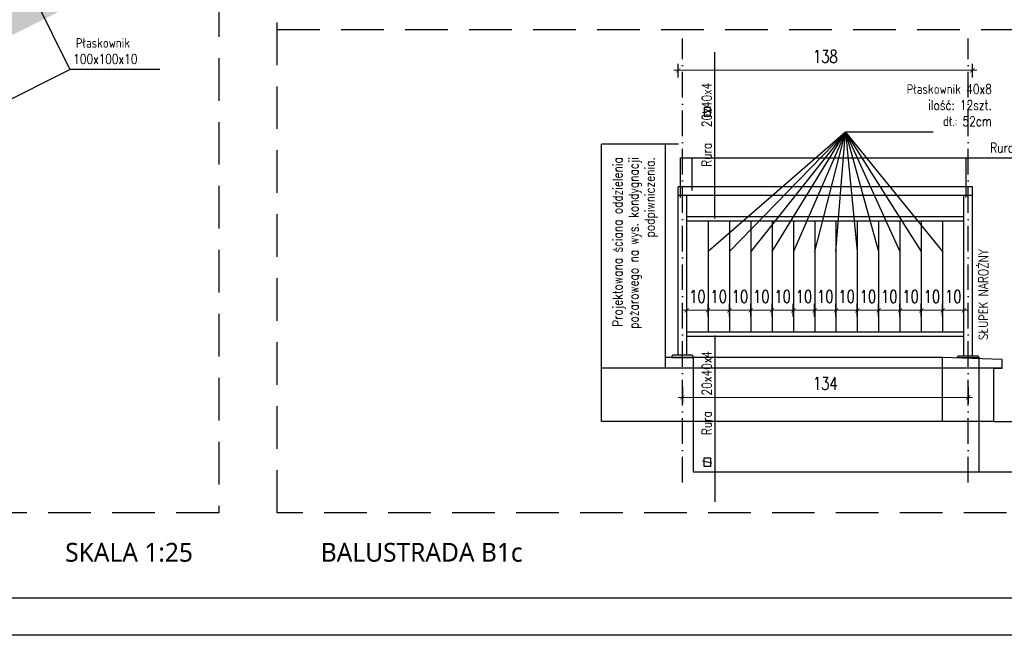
# Model space of a CAD drawing. Header units: millimetres. Extents: x 31969 to 285678, y -69766 to -1123.
# Tile 51 of 161: x 141772 to 142695, y -19314 to -18737. Entities that reach past the tile are written whole.
import ezdxf
from ezdxf.enums import TextEntityAlignment as Align
from ezdxf.lldxf.tags import DXFTag

# ---------------------------------------------------------------- set-up
doc = ezdxf.new("R2010")
doc.units = ezdxf.units.MM
for name, pattern in [('ACAD_ISO03W100', [30, 12, -18]), ('ACAD_ISO10W100', [18, 12, -3, 0, -3]), ('HIDDEN', [0.375, 0.25, -0.125])]:
    doc.linetypes.add(name, pattern=pattern)
for name, color, linetype in [('a-balustrada i pochwyt', 1, 'Continuous'), ('a-balustrady detal', 5, 'Continuous'), ('a-opis 2', 1, 'Continuous'), ('a-osie', 4, 'ACAD_ISO10W100'), ('a-przekrój 4', 118, 'Continuous'), ('a-przerywana', 250, 'HIDDEN'), ('a-ramka', 7, 'Continuous'), ('a-widokowa', 3, 'Continuous'), ('a-wymiary', 11, 'Continuous')]:
    doc.layers.add(name, color=color, linetype=linetype)
doc.styles.add('PRZEKRÓJ2', font='l_10646.ttf')
doc.styles.add('WYMIAR', font='romans.shx', dxfattribs={"width": 0.8})
doc.styles.add('WYMIARY', font='simplex.shx', dxfattribs={"width": 0.75})
tags = doc.linetypes.add('DASHED2', pattern=[0.375, 0.25, -0.125]).pattern_tags.tags
tags[6:7] = [DXFTag(74, 4), DXFTag(75, 0), DXFTag(340, '0'), DXFTag(46, 1.0), DXFTag(50, 0.0), DXFTag(44, 0.0), DXFTag(45, 0.0)]
tags[4:5] = [DXFTag(74, 4), DXFTag(75, 0), DXFTag(340, '0'), DXFTag(46, 1.0), DXFTag(50, 0.0), DXFTag(44, 0.0), DXFTag(45, 0.0)]
doc.dimstyles.new('MAREK50', dxfattribs={"dimtxt": 12.5, "dimasz": 5, "dimexe": 3, "dimexo": 2, "dimgap": 3.5, "dimtad": 1, "dimdec": 1, "dimdsep": 46, "dimtxsty": 'WYMIARY', "dimblk1": 'ARCHTICK', "dimblk2": 'ARCHTICK', "dimsah": 1, "dimcen": 2.5, "dimdle": 5, "dimadec": 0, "dimazin": 0, "dimtfac": 1, "dimtdec": 1, "dimtmove": 1, "dimatfit": 3, "dimldrblk": 'ARCHTICK', "dimfxl": 0, "dimtolj": 1, "dimtzin": 0, "dimarcsym": 0})

# ---------------------------------------------------------------- blocks, each defined once
blk = doc.blocks.new('A$C2E137877')
at = {"layer": 'a-przekrój 4'}
h = blk.add_hatch(dxfattribs=at)
h.set_pattern_fill('EARTH', color=256, scale=0.5, angle=45, style=0)
h.set_pattern_definition([(45, (-140836.472, 18814.768), (4e-16, 4.49012806), [3.175, -3.175]), (45, (-140837.3138, 18815.6097), (4e-16, 4.49012806), [3.175, -3.175]), (45, (-140838.1557, 18816.4516), (4e-16, 4.49012806), [3.175, -3.175]), (135, (-140838.1557, 18817.013), (-4.49012806, 4e-16), [3.175, -3.175]), (135, (-140837.3138, 18817.8548), (-4.49012806, 4e-16), [3.175, -3.175]), (135, (-140836.472, 18818.6967), (-4.49012806, 4e-16), [3.175, -3.175])])
h.paths.add_polyline_path([(776.49, 264.75), (776.49, 266.86), (779.04, 267.75), (774.47, 269), (776.49, 269.59), (776.49, 280.54), (730.99, 280.54), (730.99, 258.77), (653.49, 220.02), (653.49, 203.25)])
h.paths.add_polyline_path([(653.49, 220.02), (644.53, 215.54), (610.99, 215.54), (610.99, 200.54), (648.07, 200.54), (653.49, 203.25)])
h.paths.add_polyline_path([(575.99, 205.54), (556.48, 205.54), (556.48, 190.54), (575.99, 190.54)])
h.paths.add_polyline_path([(556.48, 205.54), (458.99, 205.54), (458.99, 183.77), (291.49, 100.02), (291.49, 83.25), (506.07, 190.54), (556.48, 190.54)])
h.paths.add_polyline_path([(291.49, 100.02), (282.53, 95.54), (248.99, 95.54), (248.99, 80.54), (286.07, 80.54), (291.49, 83.25)])
h.paths.add_polyline_path([(213.99, 85.54), (194.48, 85.54), (194.48, 70.54), (213.99, 70.54)])
h.paths.add_polyline_path([(194.48, 85.54), (43.99, 85.54), (43.99, 70.54), (194.48, 70.54)])
at = {"layer": 'a-opis 2', "ltscale": 0.1}
for p in [(680.99, 291.03), (632.17, 162.84), (764.36, 207.84)]:
    blk.add_line(p, (722.17, 207.84), dxfattribs=at)
at = {"layer": 'a-przerywana', "color": 3, "ltscale": 80}
blk.add_lwpolyline([(0, 453.27), (791.98, 453.27), (791.98, 0), (0, 0)], close=True, dxfattribs=at)
at = {"layer": 'a-opis 2', "ltscale": 0.1, "insert": (716.3, 222.64), "char_height": 4.5269, "width": 53.599, "attachment_point": 1, "style": 'WYMIAR'}
blk.add_mtext('{\\W2.79619; }Płaskownik \\P{\\W2.39619; }100x100x10', dxfattribs=at)
blk = doc.blocks.new('_ARCHTICK')
at = {"color": 0, "linetype": 'ByBlock', "const_width": 0.15}
blk.add_lwpolyline([(-0.5, -0.5), (0.5, 0.5)], dxfattribs=at)
blk = doc.blocks.new('*D832')
at = {"layer": 'a-wymiary', "color": 0, "linetype": 'ACAD_ISO03W100', "lineweight": -2, "ltscale": 100}
blk.add_line((139722.11, -18448.2), (139735.11, -18448.2), dxfattribs=at)
at = {"layer": 'a-wymiary', "color": 0, "lineweight": 0, "ltscale": 100}
blk.add_line((139732.11, -18446.2), (139732.11, -18530.2), dxfattribs=at)
at = {"layer": 'a-wymiary', "color": 0, "lineweight": -2, "ltscale": 100}
blk.add_line((139722.11, -18528.2), (139735.11, -18528.2), dxfattribs=at)
at = {"layer": 'DEFPOINTS', "color": 0, "ltscale": 100}
for p in [(139687.8, -18448.2), (139692.3, -18528.2), (139732.11, -18528.2)]:
    blk.add_point(p, dxfattribs=at)
at = {"layer": 'a-wymiary', "color": 0, "lineweight": 0, "ltscale": 100, "xscale": 2, "yscale": 2, "zscale": 2}
for p, rotation in [((139732.11, -18448.2), 90), ((139732.11, -18528.2), 270)]:
    blk.add_blockref('_ARCHTICK', p, dxfattribs=dict(at, rotation=rotation))
at = {"layer": 'a-wymiary', "color": 0, "ltscale": 100, "insert": (139725.61, -18488.2), "char_height": 6, "attachment_point": 5, "rotation": 90, "style": 'WYMIARY'}
blk.add_mtext('\\A1;80', dxfattribs=at)
blk = doc.blocks.new('*D818')
at = {"layer": 'a-wymiary', "color": 0, "linetype": 'ACAD_ISO03W100', "lineweight": -2, "ltscale": 100}
blk.add_line((139565.4, -18509.02), (139565.4, -18503.13), dxfattribs=at)
at = {"layer": 'a-wymiary', "color": 0, "lineweight": -2, "ltscale": 100}
blk.add_line((139575.4, -18509.02), (139575.4, -18503.13), dxfattribs=at)
at = {"layer": 'a-wymiary', "color": 0, "lineweight": 0, "ltscale": 100}
blk.add_line((139563.4, -18506.13), (139577.4, -18506.13), dxfattribs=at)
at = {"layer": 'DEFPOINTS', "color": 0, "ltscale": 100}
for p in [(139575.4, -18506.13), (139565.4, -18511.02), (139575.4, -18511.02)]:
    blk.add_point(p, dxfattribs=at)
at = {"layer": 'a-wymiary', "color": 0, "lineweight": 0, "ltscale": 100, "xscale": 2, "yscale": 2, "zscale": 2, "rotation": 180}
blk.add_blockref('_ARCHTICK', (139565.4, -18506.13), dxfattribs=at)
at = {"layer": 'a-wymiary', "color": 0, "lineweight": 0, "ltscale": 100, "xscale": 2, "yscale": 2, "zscale": 2}
blk.add_blockref('_ARCHTICK', (139575.4, -18506.13), dxfattribs=at)
at = {"layer": 'a-wymiary', "color": 0, "ltscale": 100, "insert": (139570.4, -18499.63), "char_height": 6, "attachment_point": 5, "style": 'WYMIARY'}
blk.add_mtext('\\A1;10', dxfattribs=at)
blk = doc.blocks.new('*D819')
at = {"layer": 'a-wymiary', "color": 0, "linetype": 'ACAD_ISO03W100', "lineweight": -2, "ltscale": 100}
blk.add_line((139625.4, -18509.02), (139625.4, -18503.13), dxfattribs=at)
at = {"layer": 'a-wymiary', "color": 0, "lineweight": -2, "ltscale": 100}
blk.add_line((139635.4, -18509.02), (139635.4, -18503.13), dxfattribs=at)
at = {"layer": 'a-wymiary', "color": 0, "lineweight": 0, "ltscale": 100}
blk.add_line((139623.4, -18506.13), (139637.4, -18506.13), dxfattribs=at)
at = {"layer": 'DEFPOINTS', "color": 0, "ltscale": 100}
for p in [(139635.4, -18506.13), (139625.4, -18511.02), (139635.4, -18511.02)]:
    blk.add_point(p, dxfattribs=at)
at = {"layer": 'a-wymiary', "color": 0, "lineweight": 0, "ltscale": 100, "xscale": 2, "yscale": 2, "zscale": 2, "rotation": 180}
blk.add_blockref('_ARCHTICK', (139625.4, -18506.13), dxfattribs=at)
at = {"layer": 'a-wymiary', "color": 0, "lineweight": 0, "ltscale": 100, "xscale": 2, "yscale": 2, "zscale": 2}
blk.add_blockref('_ARCHTICK', (139635.4, -18506.13), dxfattribs=at)
at = {"layer": 'a-wymiary', "color": 0, "ltscale": 100, "insert": (139630.4, -18499.63), "char_height": 6, "attachment_point": 5, "style": 'WYMIARY'}
blk.add_mtext('\\A1;10', dxfattribs=at)
blk = doc.blocks.new('*D820')
at = {"layer": 'a-wymiary', "color": 0, "linetype": 'ACAD_ISO03W100', "lineweight": -2, "ltscale": 100}
blk.add_line((139635.4, -18509.02), (139635.4, -18503.13), dxfattribs=at)
at = {"layer": 'a-wymiary', "color": 0, "lineweight": -2, "ltscale": 100}
blk.add_line((139645.4, -18509.02), (139645.4, -18503.13), dxfattribs=at)
at = {"layer": 'a-wymiary', "color": 0, "lineweight": 0, "ltscale": 100}
blk.add_line((139633.4, -18506.13), (139647.4, -18506.13), dxfattribs=at)
at = {"layer": 'DEFPOINTS', "color": 0, "ltscale": 100}
for p in [(139645.4, -18506.13), (139635.4, -18511.02), (139645.4, -18511.02)]:
    blk.add_point(p, dxfattribs=at)
at = {"layer": 'a-wymiary', "color": 0, "lineweight": 0, "ltscale": 100, "xscale": 2, "yscale": 2, "zscale": 2, "rotation": 180}
blk.add_blockref('_ARCHTICK', (139635.4, -18506.13), dxfattribs=at)
at = {"layer": 'a-wymiary', "color": 0, "lineweight": 0, "ltscale": 100, "xscale": 2, "yscale": 2, "zscale": 2}
blk.add_blockref('_ARCHTICK', (139645.4, -18506.13), dxfattribs=at)
at = {"layer": 'a-wymiary', "color": 0, "ltscale": 100, "insert": (139640.4, -18499.63), "char_height": 6, "attachment_point": 5, "style": 'WYMIARY'}
blk.add_mtext('\\A1;10', dxfattribs=at)
blk = doc.blocks.new('*D821')
at = {"layer": 'a-wymiary', "color": 0, "linetype": 'ACAD_ISO03W100', "lineweight": -2, "ltscale": 100}
blk.add_line((139645.4, -18509.02), (139645.4, -18503.13), dxfattribs=at)
at = {"layer": 'a-wymiary', "color": 0, "lineweight": -2, "ltscale": 100}
blk.add_line((139655.4, -18509.02), (139655.4, -18503.13), dxfattribs=at)
at = {"layer": 'a-wymiary', "color": 0, "lineweight": 0, "ltscale": 100}
blk.add_line((139643.4, -18506.13), (139657.4, -18506.13), dxfattribs=at)
at = {"layer": 'DEFPOINTS', "color": 0, "ltscale": 100}
for p in [(139655.4, -18506.13), (139645.4, -18511.02), (139655.4, -18511.02)]:
    blk.add_point(p, dxfattribs=at)
at = {"layer": 'a-wymiary', "color": 0, "lineweight": 0, "ltscale": 100, "xscale": 2, "yscale": 2, "zscale": 2, "rotation": 180}
blk.add_blockref('_ARCHTICK', (139645.4, -18506.13), dxfattribs=at)
at = {"layer": 'a-wymiary', "color": 0, "lineweight": 0, "ltscale": 100, "xscale": 2, "yscale": 2, "zscale": 2}
blk.add_blockref('_ARCHTICK', (139655.4, -18506.13), dxfattribs=at)
at = {"layer": 'a-wymiary', "color": 0, "ltscale": 100, "insert": (139650.4, -18499.63), "char_height": 6, "attachment_point": 5, "style": 'WYMIARY'}
blk.add_mtext('\\A1;10', dxfattribs=at)
blk = doc.blocks.new('*D822')
at = {"layer": 'a-wymiary', "color": 0, "linetype": 'ACAD_ISO03W100', "lineweight": -2, "ltscale": 100}
blk.add_line((139655.4, -18509.02), (139655.4, -18503.13), dxfattribs=at)
at = {"layer": 'a-wymiary', "color": 0, "lineweight": -2, "ltscale": 100}
blk.add_line((139665.4, -18509.02), (139665.4, -18503.13), dxfattribs=at)
at = {"layer": 'a-wymiary', "color": 0, "lineweight": 0, "ltscale": 100}
blk.add_line((139653.4, -18506.13), (139667.4, -18506.13), dxfattribs=at)
at = {"layer": 'DEFPOINTS', "color": 0, "ltscale": 100}
for p in [(139665.4, -18506.13), (139655.4, -18511.02), (139665.4, -18511.02)]:
    blk.add_point(p, dxfattribs=at)
at = {"layer": 'a-wymiary', "color": 0, "lineweight": 0, "ltscale": 100, "xscale": 2, "yscale": 2, "zscale": 2, "rotation": 180}
blk.add_blockref('_ARCHTICK', (139655.4, -18506.13), dxfattribs=at)
at = {"layer": 'a-wymiary', "color": 0, "lineweight": 0, "ltscale": 100, "xscale": 2, "yscale": 2, "zscale": 2}
blk.add_blockref('_ARCHTICK', (139665.4, -18506.13), dxfattribs=at)
at = {"layer": 'a-wymiary', "color": 0, "ltscale": 100, "insert": (139660.4, -18499.63), "char_height": 6, "attachment_point": 5, "style": 'WYMIARY'}
blk.add_mtext('\\A1;10', dxfattribs=at)
blk = doc.blocks.new('*D823')
at = {"layer": 'a-wymiary', "color": 0, "linetype": 'ACAD_ISO03W100', "lineweight": -2, "ltscale": 100}
blk.add_line((139665.4, -18509.02), (139665.4, -18503.13), dxfattribs=at)
at = {"layer": 'a-wymiary', "color": 0, "lineweight": -2, "ltscale": 100}
blk.add_line((139675.4, -18509.02), (139675.4, -18503.13), dxfattribs=at)
at = {"layer": 'a-wymiary', "color": 0, "lineweight": 0, "ltscale": 100}
blk.add_line((139663.4, -18506.13), (139677.4, -18506.13), dxfattribs=at)
at = {"layer": 'DEFPOINTS', "color": 0, "ltscale": 100}
for p in [(139675.4, -18506.13), (139665.4, -18511.02), (139675.4, -18511.02)]:
    blk.add_point(p, dxfattribs=at)
at = {"layer": 'a-wymiary', "color": 0, "lineweight": 0, "ltscale": 100, "xscale": 2, "yscale": 2, "zscale": 2, "rotation": 180}
blk.add_blockref('_ARCHTICK', (139665.4, -18506.13), dxfattribs=at)
at = {"layer": 'a-wymiary', "color": 0, "lineweight": 0, "ltscale": 100, "xscale": 2, "yscale": 2, "zscale": 2}
blk.add_blockref('_ARCHTICK', (139675.4, -18506.13), dxfattribs=at)
at = {"layer": 'a-wymiary', "color": 0, "ltscale": 100, "insert": (139670.4, -18499.63), "char_height": 6, "attachment_point": 5, "style": 'WYMIARY'}
blk.add_mtext('\\A1;10', dxfattribs=at)
blk = doc.blocks.new('*D824')
at = {"layer": 'a-wymiary', "color": 0, "linetype": 'ACAD_ISO03W100', "lineweight": -2, "ltscale": 100}
blk.add_line((139675.4, -18509.02), (139675.4, -18503.13), dxfattribs=at)
at = {"layer": 'a-wymiary', "color": 0, "lineweight": -2, "ltscale": 100}
blk.add_line((139685.4, -18509.02), (139685.4, -18503.13), dxfattribs=at)
at = {"layer": 'a-wymiary', "color": 0, "lineweight": 0, "ltscale": 100}
blk.add_line((139673.4, -18506.13), (139687.4, -18506.13), dxfattribs=at)
at = {"layer": 'DEFPOINTS', "color": 0, "ltscale": 100}
for p in [(139685.4, -18506.13), (139675.4, -18511.02), (139685.4, -18511.02)]:
    blk.add_point(p, dxfattribs=at)
at = {"layer": 'a-wymiary', "color": 0, "lineweight": 0, "ltscale": 100, "xscale": 2, "yscale": 2, "zscale": 2, "rotation": 180}
blk.add_blockref('_ARCHTICK', (139675.4, -18506.13), dxfattribs=at)
at = {"layer": 'a-wymiary', "color": 0, "lineweight": 0, "ltscale": 100, "xscale": 2, "yscale": 2, "zscale": 2}
blk.add_blockref('_ARCHTICK', (139685.4, -18506.13), dxfattribs=at)
at = {"layer": 'a-wymiary', "color": 0, "ltscale": 100, "insert": (139680.4, -18499.63), "char_height": 6, "attachment_point": 5, "style": 'WYMIARY'}
blk.add_mtext('\\A1;10', dxfattribs=at)
blk = doc.blocks.new('*D825')
at = {"layer": 'a-wymiary', "color": 0, "linetype": 'ACAD_ISO03W100', "lineweight": -2, "ltscale": 100}
blk.add_line((139555.4, -18509.02), (139555.4, -18503.13), dxfattribs=at)
at = {"layer": 'a-wymiary', "color": 0, "lineweight": -2, "ltscale": 100}
blk.add_line((139565.4, -18509.02), (139565.4, -18503.13), dxfattribs=at)
at = {"layer": 'a-wymiary', "color": 0, "lineweight": 0, "ltscale": 100}
blk.add_line((139553.4, -18506.13), (139567.4, -18506.13), dxfattribs=at)
at = {"layer": 'DEFPOINTS', "color": 0, "ltscale": 100}
for p in [(139565.4, -18506.13), (139555.4, -18511.02), (139565.4, -18511.02)]:
    blk.add_point(p, dxfattribs=at)
at = {"layer": 'a-wymiary', "color": 0, "lineweight": 0, "ltscale": 100, "xscale": 2, "yscale": 2, "zscale": 2, "rotation": 180}
blk.add_blockref('_ARCHTICK', (139555.4, -18506.13), dxfattribs=at)
at = {"layer": 'a-wymiary', "color": 0, "lineweight": 0, "ltscale": 100, "xscale": 2, "yscale": 2, "zscale": 2}
blk.add_blockref('_ARCHTICK', (139565.4, -18506.13), dxfattribs=at)
at = {"layer": 'a-wymiary', "color": 0, "ltscale": 100, "insert": (139560.4, -18499.63), "char_height": 6, "attachment_point": 5, "style": 'WYMIARY'}
blk.add_mtext('\\A1;10', dxfattribs=at)
blk = doc.blocks.new('*D835')
at = {"layer": 'a-wymiary', "color": 0, "lineweight": -2, "ltscale": 100}
blk.add_line((139553.4, -18542.06), (139553.4, -18549.96), dxfattribs=at)
at = {"layer": 'a-wymiary', "color": 0, "linetype": 'ACAD_ISO03W100', "lineweight": -2, "ltscale": 100}
blk.add_line((139687.4, -18542.06), (139687.4, -18549.96), dxfattribs=at)
at = {"layer": 'a-wymiary', "color": 0, "lineweight": 0, "ltscale": 100}
blk.add_line((139689.4, -18546.96), (139551.4, -18546.96), dxfattribs=at)
at = {"layer": 'DEFPOINTS', "color": 0, "ltscale": 100}
for p in [(139553.4, -18540.06), (139687.4, -18540.06), (139553.4, -18546.96)]:
    blk.add_point(p, dxfattribs=at)
at = {"layer": 'a-wymiary', "color": 0, "lineweight": 0, "ltscale": 100, "xscale": 2, "yscale": 2, "zscale": 2, "rotation": 180}
blk.add_blockref('_ARCHTICK', (139553.4, -18546.96), dxfattribs=at)
at = {"layer": 'a-wymiary', "color": 0, "lineweight": 0, "ltscale": 100, "xscale": 2, "yscale": 2, "zscale": 2}
blk.add_blockref('_ARCHTICK', (139687.4, -18546.96), dxfattribs=at)
at = {"layer": 'a-wymiary', "color": 0, "ltscale": 100, "insert": (139620.4, -18540.46), "char_height": 6, "attachment_point": 5, "style": 'WYMIARY'}
blk.add_mtext('\\A1;134', dxfattribs=at)
blk = doc.blocks.new('*D836')
at = {"layer": 'a-wymiary', "color": 0, "linetype": 'ACAD_ISO03W100', "lineweight": -2, "ltscale": 100}
blk.add_line((139615.4, -18509.02), (139615.4, -18503.13), dxfattribs=at)
at = {"layer": 'a-wymiary', "color": 0, "lineweight": -2, "ltscale": 100}
blk.add_line((139625.4, -18509.02), (139625.4, -18503.13), dxfattribs=at)
at = {"layer": 'a-wymiary', "color": 0, "lineweight": 0, "ltscale": 100}
blk.add_line((139613.4, -18506.13), (139627.4, -18506.13), dxfattribs=at)
at = {"layer": 'DEFPOINTS', "color": 0, "ltscale": 100}
for p in [(139625.4, -18506.13), (139615.4, -18511.02), (139625.4, -18511.02)]:
    blk.add_point(p, dxfattribs=at)
at = {"layer": 'a-wymiary', "color": 0, "lineweight": 0, "ltscale": 100, "xscale": 2, "yscale": 2, "zscale": 2, "rotation": 180}
blk.add_blockref('_ARCHTICK', (139615.4, -18506.13), dxfattribs=at)
at = {"layer": 'a-wymiary', "color": 0, "lineweight": 0, "ltscale": 100, "xscale": 2, "yscale": 2, "zscale": 2}
blk.add_blockref('_ARCHTICK', (139625.4, -18506.13), dxfattribs=at)
at = {"layer": 'a-wymiary', "color": 0, "ltscale": 100, "insert": (139620.4, -18499.63), "char_height": 6, "attachment_point": 5, "style": 'WYMIARY'}
blk.add_mtext('\\A1;10', dxfattribs=at)
blk = doc.blocks.new('*D837')
at = {"layer": 'a-wymiary', "color": 0, "linetype": 'ACAD_ISO03W100', "lineweight": -2, "ltscale": 100}
blk.add_line((139605.4, -18509.02), (139605.4, -18503.13), dxfattribs=at)
at = {"layer": 'a-wymiary', "color": 0, "lineweight": -2, "ltscale": 100}
blk.add_line((139615.4, -18509.02), (139615.4, -18503.13), dxfattribs=at)
at = {"layer": 'a-wymiary', "color": 0, "lineweight": 0, "ltscale": 100}
blk.add_line((139603.4, -18506.13), (139617.4, -18506.13), dxfattribs=at)
at = {"layer": 'DEFPOINTS', "color": 0, "ltscale": 100}
for p in [(139615.4, -18506.13), (139605.4, -18511.02), (139615.4, -18511.02)]:
    blk.add_point(p, dxfattribs=at)
at = {"layer": 'a-wymiary', "color": 0, "lineweight": 0, "ltscale": 100, "xscale": 2, "yscale": 2, "zscale": 2, "rotation": 180}
blk.add_blockref('_ARCHTICK', (139605.4, -18506.13), dxfattribs=at)
at = {"layer": 'a-wymiary', "color": 0, "lineweight": 0, "ltscale": 100, "xscale": 2, "yscale": 2, "zscale": 2}
blk.add_blockref('_ARCHTICK', (139615.4, -18506.13), dxfattribs=at)
at = {"layer": 'a-wymiary', "color": 0, "ltscale": 100, "insert": (139610.4, -18499.63), "char_height": 6, "attachment_point": 5, "style": 'WYMIARY'}
blk.add_mtext('\\A1;10', dxfattribs=at)
blk = doc.blocks.new('*D838')
at = {"layer": 'a-wymiary', "color": 0, "linetype": 'ACAD_ISO03W100', "lineweight": -2, "ltscale": 100}
blk.add_line((139595.4, -18509.02), (139595.4, -18503.13), dxfattribs=at)
at = {"layer": 'a-wymiary', "color": 0, "lineweight": -2, "ltscale": 100}
blk.add_line((139605.4, -18509.02), (139605.4, -18503.13), dxfattribs=at)
at = {"layer": 'a-wymiary', "color": 0, "lineweight": 0, "ltscale": 100}
blk.add_line((139593.4, -18506.13), (139607.4, -18506.13), dxfattribs=at)
at = {"layer": 'DEFPOINTS', "color": 0, "ltscale": 100}
for p in [(139605.4, -18506.13), (139595.4, -18511.02), (139605.4, -18511.02)]:
    blk.add_point(p, dxfattribs=at)
at = {"layer": 'a-wymiary', "color": 0, "lineweight": 0, "ltscale": 100, "xscale": 2, "yscale": 2, "zscale": 2, "rotation": 180}
blk.add_blockref('_ARCHTICK', (139595.4, -18506.13), dxfattribs=at)
at = {"layer": 'a-wymiary', "color": 0, "lineweight": 0, "ltscale": 100, "xscale": 2, "yscale": 2, "zscale": 2}
blk.add_blockref('_ARCHTICK', (139605.4, -18506.13), dxfattribs=at)
at = {"layer": 'a-wymiary', "color": 0, "ltscale": 100, "insert": (139600.4, -18499.63), "char_height": 6, "attachment_point": 5, "style": 'WYMIARY'}
blk.add_mtext('\\A1;10', dxfattribs=at)
blk = doc.blocks.new('*D839')
at = {"layer": 'a-wymiary', "color": 0, "linetype": 'ACAD_ISO03W100', "lineweight": -2, "ltscale": 100}
blk.add_line((139585.4, -18509.02), (139585.4, -18503.13), dxfattribs=at)
at = {"layer": 'a-wymiary', "color": 0, "lineweight": -2, "ltscale": 100}
blk.add_line((139595.4, -18509.02), (139595.4, -18503.13), dxfattribs=at)
at = {"layer": 'a-wymiary', "color": 0, "lineweight": 0, "ltscale": 100}
blk.add_line((139583.4, -18506.13), (139597.4, -18506.13), dxfattribs=at)
at = {"layer": 'DEFPOINTS', "color": 0, "ltscale": 100}
for p in [(139595.4, -18506.13), (139585.4, -18511.02), (139595.4, -18511.02)]:
    blk.add_point(p, dxfattribs=at)
at = {"layer": 'a-wymiary', "color": 0, "lineweight": 0, "ltscale": 100, "xscale": 2, "yscale": 2, "zscale": 2, "rotation": 180}
blk.add_blockref('_ARCHTICK', (139585.4, -18506.13), dxfattribs=at)
at = {"layer": 'a-wymiary', "color": 0, "lineweight": 0, "ltscale": 100, "xscale": 2, "yscale": 2, "zscale": 2}
blk.add_blockref('_ARCHTICK', (139595.4, -18506.13), dxfattribs=at)
at = {"layer": 'a-wymiary', "color": 0, "ltscale": 100, "insert": (139590.4, -18499.63), "char_height": 6, "attachment_point": 5, "style": 'WYMIARY'}
blk.add_mtext('\\A1;10', dxfattribs=at)
blk = doc.blocks.new('*D840')
at = {"layer": 'a-wymiary', "color": 0, "linetype": 'ACAD_ISO03W100', "lineweight": -2, "ltscale": 100}
blk.add_line((139575.4, -18509.02), (139575.4, -18503.13), dxfattribs=at)
at = {"layer": 'a-wymiary', "color": 0, "lineweight": -2, "ltscale": 100}
blk.add_line((139585.4, -18509.02), (139585.4, -18503.13), dxfattribs=at)
at = {"layer": 'a-wymiary', "color": 0, "lineweight": 0, "ltscale": 100}
blk.add_line((139573.4, -18506.13), (139587.4, -18506.13), dxfattribs=at)
at = {"layer": 'DEFPOINTS', "color": 0, "ltscale": 100}
for p in [(139585.4, -18506.13), (139575.4, -18511.02), (139585.4, -18511.02)]:
    blk.add_point(p, dxfattribs=at)
at = {"layer": 'a-wymiary', "color": 0, "lineweight": 0, "ltscale": 100, "xscale": 2, "yscale": 2, "zscale": 2, "rotation": 180}
blk.add_blockref('_ARCHTICK', (139575.4, -18506.13), dxfattribs=at)
at = {"layer": 'a-wymiary', "color": 0, "lineweight": 0, "ltscale": 100, "xscale": 2, "yscale": 2, "zscale": 2}
blk.add_blockref('_ARCHTICK', (139585.4, -18506.13), dxfattribs=at)
at = {"layer": 'a-wymiary', "color": 0, "ltscale": 100, "insert": (139580.4, -18499.63), "char_height": 6, "attachment_point": 5, "style": 'WYMIARY'}
blk.add_mtext('\\A1;10', dxfattribs=at)
blk = doc.blocks.new('*D841')
at = {"layer": 'a-wymiary', "color": 0, "lineweight": -2, "ltscale": 100}
blk.add_line((139551.4, -18396.9), (139551.4, -18390.54), dxfattribs=at)
at = {"layer": 'a-wymiary', "color": 0, "linetype": 'ACAD_ISO03W100', "lineweight": -2, "ltscale": 100}
blk.add_line((139689.4, -18396.9), (139689.4, -18390.54), dxfattribs=at)
at = {"layer": 'a-wymiary', "color": 0, "lineweight": 0, "ltscale": 100}
blk.add_line((139691.4, -18393.54), (139549.4, -18393.54), dxfattribs=at)
at = {"layer": 'DEFPOINTS', "color": 0, "ltscale": 100}
for p in [(139551.4, -18393.54), (139551.4, -18398.9), (139689.4, -18398.9)]:
    blk.add_point(p, dxfattribs=at)
at = {"layer": 'a-wymiary', "color": 0, "lineweight": 0, "ltscale": 100, "xscale": 2, "yscale": 2, "zscale": 2, "rotation": 180}
blk.add_blockref('_ARCHTICK', (139551.4, -18393.54), dxfattribs=at)
at = {"layer": 'a-wymiary', "color": 0, "lineweight": 0, "ltscale": 100, "xscale": 2, "yscale": 2, "zscale": 2}
blk.add_blockref('_ARCHTICK', (139689.4, -18393.54), dxfattribs=at)
at = {"layer": 'a-wymiary', "color": 0, "ltscale": 100, "insert": (139620.4, -18387.04), "char_height": 6, "attachment_point": 5, "style": 'WYMIARY'}
blk.add_mtext('\\A1;138', dxfattribs=at)
blk = doc.blocks.new('A$C60725460')
at = {"layer": 'a-balustrady detal', "ltscale": 0.5}
for p, q in [((325.99, 152.88), (187.99, 152.88)), ((187.99, 73.88), (187.99, 152.88)), ((325.99, 73.68), (325.99, 152.88)), ((325.99, 148.88), (187.99, 148.88)), ((191.99, 73.88), (191.99, 148.88)), ((321.99, 73.68), (321.99, 148.88)), ((191.99, 138.88), (321.99, 138.88)), ((191.99, 136.88), (321.99, 136.88)), ((201.99, 136.88), (201.99, 84.88)), ((211.99, 136.88), (211.99, 84.88)), ((221.99, 136.88), (221.99, 84.88)), ((231.99, 136.88), (231.99, 84.88)), ((241.99, 136.88), (241.99, 84.88)), ((251.99, 136.88), (251.99, 84.88)), ((261.99, 136.88), (261.99, 84.88)), ((271.99, 136.88), (271.99, 84.88)), ((281.99, 136.88), (281.99, 84.88)), ((291.99, 136.88), (291.99, 84.88)), ((301.99, 136.88), (301.99, 84.88)), ((311.99, 136.88), (311.99, 84.88)), ((191.99, 84.88), (321.99, 84.88)), ((191.99, 82.88), (321.99, 82.88))]:
    blk.add_line(p, q, dxfattribs=at)
for points in [[(184.99, 72.88), (194.99, 72.88), (194.99, 73.38), (194.49, 73.88), (185.49, 73.88), (184.99, 73.38)], [(328.99, 72.68), (318.99, 72.68), (318.99, 73.18), (319.49, 73.68), (328.49, 73.68), (328.99, 73.18)]]:
    blk.add_lwpolyline(points, close=True, dxfattribs=at)
at = {"layer": 'a-opis 2', "ltscale": 0.1}
for p, q in [((205.24, 138), (205.24, 216.04)), ((266.49, 178.56), (201.99, 122.48)), ((266.49, 178.56), (211.99, 122.48)), ((266.49, 178.56), (221.99, 122.48)), ((231.99, 122.48), (266.49, 178.56)), ((266.49, 178.56), (241.99, 122.48)), ((251.99, 122.48), (266.49, 178.56)), ((261.99, 122.48), (266.49, 178.56)), ((266.49, 178.56), (271.99, 122.48)), ((307.54, 178.56), (266.49, 178.56)), ((266.49, 178.56), (281.99, 122.48)), ((266.49, 178.56), (291.99, 122.48)), ((266.49, 178.56), (301.99, 122.48)), ((266.49, 178.56), (311.99, 122.48)), ((189.06, 166.53), (390.79, 166.53)), ((189.06, 147.84), (189.06, 166.53)), ((194.33, 166.53), (194.33, 151.23)), ((323.06, 147.84), (323.06, 166.53)), ((205.24, 83.14), (205.24, 5.09)), ((194.99, 72.88), (194.99, 19.2)), ((328.99, 72.68), (328.99, 19.01)), ((194.99, 19.2), (390.79, 19.2))]:
    blk.add_line(p, q, dxfattribs=at)
for points in [[(200.16, 186.04), (203.16, 186.04), (203.16, 190.04), (200.16, 190.04), (200.16, 186.04)], [(203.81, 188.54), (199.38, 187.54)], [(203.81, 23.22), (199.38, 24.22)], [(200.16, 25.72), (203.16, 25.72), (203.16, 21.72), (200.16, 21.72), (200.16, 25.72)]]:
    blk.add_lwpolyline(points, dxfattribs=at)
at = {"layer": 'a-osie'}
for p, q in [((189.99, 14.26), (189.99, 222.46)), ((323.99, 14.26), (323.99, 222.46))]:
    blk.add_line(p, q, dxfattribs=at)
at = {"layer": 'a-przerywana', "color": 3, "ltscale": 80}
blk.add_line((0, 226.64), (791.98, 226.64), dxfattribs=at)
blk.add_lwpolyline([(0, 453.27), (791.98, 453.27), (791.98, 0), (0, 0)], close=True, dxfattribs=at)
at = {"layer": 'a-widokowa'}
for p, q in [((151.99, 42.88), (151.99, 172.82)), ((181.99, 67.88), (181.99, 172.82)), ((311.99, 72.88), (181.99, 72.88)), ((311.99, 42.88), (311.99, 72.88)), ((339.99, 71.88), (311.99, 72.88)), ((339.99, 67.88), (339.99, 71.88)), ((339.99, 67.88), (151.99, 67.88)), ((335.99, 42.88), (335.99, 67.88)), ((335.99, 67.88), (339.99, 67.88)), ((335.99, 42.88), (151.99, 42.88)), ((335.99, 42.88), (442.64, 42.88))]:
    blk.add_line(p, q, dxfattribs=at)
at = {"layer": 'a-widokowa', "linetype": 'DASHED2', "ltscale": 30}
blk.add_line((188.17, 172.82), (151.99, 172.82), dxfattribs=at)
at = {"layer": 'a-opis 2', "ltscale": 0.1, "char_height": 4.5269, "style": 'WYMIAR'}
for s, insert, width, attachment_point in [('Płaskownik 40x8\\Pilość: 12szt.\\Pdł.: 52cm', (335.02, 200.99), 94.9255, 3), ('{\\W5.69588; }Rura   40x40x4', (316.6, 173.48), 96.9255, 1)]:
    blk.add_mtext(s, dxfattribs=dict(at, insert=insert, width=width, attachment_point=attachment_point))
at = {"layer": 'a-opis 2', "ltscale": 0.1, "char_height": 4.5269, "rotation": 90, "style": 'WYMIAR'}
for s, insert, width, attachment_point in [('{\\W5.47498; }Rura   20x40x4', (199.1, 145.28), 94.9255, 1), ('Projektowana ściana oddzielenia pożarowego na wys. kondygnacji podpiwniczenia.', (157.27, 166.72), 90.4125, 3), ('{\\W5.13212; }SŁUPEK NAROŻNY', (328.81, 65.1), 94.9255, 1), ('Rura   20x40x4', (199.1, 75.85), 94.9255, 3)]:
    blk.add_mtext(s, dxfattribs=dict(at, insert=insert, width=width, attachment_point=attachment_point))
at = {"layer": 'a-wymiary', "ltscale": 100}
for base, p1, p2, picture, middle in [((187.99, 207.54), (325.99, 202.18), (187.99, 202.18), '*D841', (256.99, 214.04)), ((189.99, 54.12), (323.99, 61.02), (189.99, 61.02), '*D835', (256.99, 60.62))]:
    dim = blk.add_linear_dim(base=base, p1=p1, p2=p2, dimstyle='MAREK50', override={"dimtxt": 6, "dimasz": 2, "dimdle": 2, "dimfxl": 10, "dimfxlon": 1, "dimlwd": 0}, dxfattribs=at)
    dim.commit()
    dim.dimension.update_dxf_attribs({"geometry": picture, "text_midpoint": middle, "insert": (-139363.42, 18601.08)})
dim = blk.add_linear_dim(base=(368.69, 72.88), p1=(324.38, 152.88), p2=(328.88, 72.88), angle=90, dimstyle='MAREK50', override={"dimtxt": 6, "dimasz": 2, "dimdle": 2, "dimfxl": 10, "dimfxlon": 1, "dimlwd": 0}, dxfattribs=at)
dim.commit()
dim.dimension.update_dxf_attribs({"geometry": '*D832', "text_midpoint": (362.19, 112.88), "insert": (-139363.42, 18601.08)})
for base, p1, p2, picture, middle in [((201.99, 94.95), (191.99, 90.06), (201.99, 90.06), '*D825', (196.99, 94.95)), ((211.99, 94.95), (201.99, 90.06), (211.99, 90.06), '*D818', (206.99, 94.95)), ((221.99, 94.95), (211.99, 90.06), (221.99, 90.06), '*D840', (216.99, 94.95)), ((231.99, 94.95), (221.99, 90.06), (231.99, 90.06), '*D839', (226.99, 94.95)), ((241.99, 94.95), (231.99, 90.06), (241.99, 90.06), '*D838', (236.99, 94.95)), ((251.99, 94.95), (241.99, 90.06), (251.99, 90.06), '*D837', (246.99, 94.95)), ((261.99, 94.95), (251.99, 90.06), (261.99, 90.06), '*D836', (256.99, 94.95)), ((271.99, 94.95), (261.99, 90.06), (271.99, 90.06), '*D819', (266.99, 94.95)), ((281.99, 94.95), (271.99, 90.06), (281.99, 90.06), '*D820', (276.99, 94.95)), ((291.99, 94.95), (281.99, 90.06), (291.99, 90.06), '*D821', (286.99, 94.95)), ((301.99, 94.95), (291.99, 90.06), (301.99, 90.06), '*D822', (296.99, 94.95)), ((311.99, 94.95), (301.99, 90.06), (311.99, 90.06), '*D823', (306.99, 94.95)), ((321.99, 94.95), (311.99, 90.06), (321.99, 90.06), '*D824', (316.99, 94.95))]:
    dim = blk.add_linear_dim(base=base, p1=p1, p2=p2, dimstyle='MAREK50', override={"dimtxt": 6, "dimasz": 2, "dimdle": 2, "dimfxl": 10, "dimfxlon": 1, "dimlwd": 0}, dxfattribs=at)
    dim.commit()
    dim.dimension.update_dxf_attribs({"geometry": picture, "text_midpoint": middle, "dimtype": 128, "insert": (-139363.42, 18601.08)})

msp = doc.modelspace()

# ---------------------------------------------------------------- linework, layer by layer
at = {"layer": 'a-ramka', "ltscale": 0.5, "elevation": -38205}
for points in [[(144106.66, -19314.31), (140206.66, -19314.31), (140206.66, -17829.31), (144106.66, -17829.31)], [(140331.66, -17864.31), (144071.66, -17864.31), (144071.66, -19279.31), (140331.66, -19279.31)]]:
    msp.add_lwpolyline(points, close=True, dxfattribs=at)

# ---------------------------------------------------------------- block references
at = {"layer": 'a-balustrada i pochwyt', "ltscale": 100, "xscale": 2, "yscale": 2, "zscale": 2}
for name, p in [('A$C2E137877', (140374.39, -19199.35)), ('A$C60725460', (142013.27, -19199.35))]:
    msp.add_blockref(name, p, dxfattribs=at)

# ---------------------------------------------------------------- texts
at = {"layer": 'a-opis 2', "ltscale": 40, "style": 'PRZEKRÓJ2'}
for s, height, p in [('SKALA 1:25', 17.636, (141874.23, -19236.42)), ('BALUSTRADA B1c', 17.6356, (142148.69, -19236.42))]:
    msp.add_text(s, height=height, dxfattribs=at).set_placement(p, align=Align.MIDDLE_CENTER)

doc.saveas('drawing.dxf')
